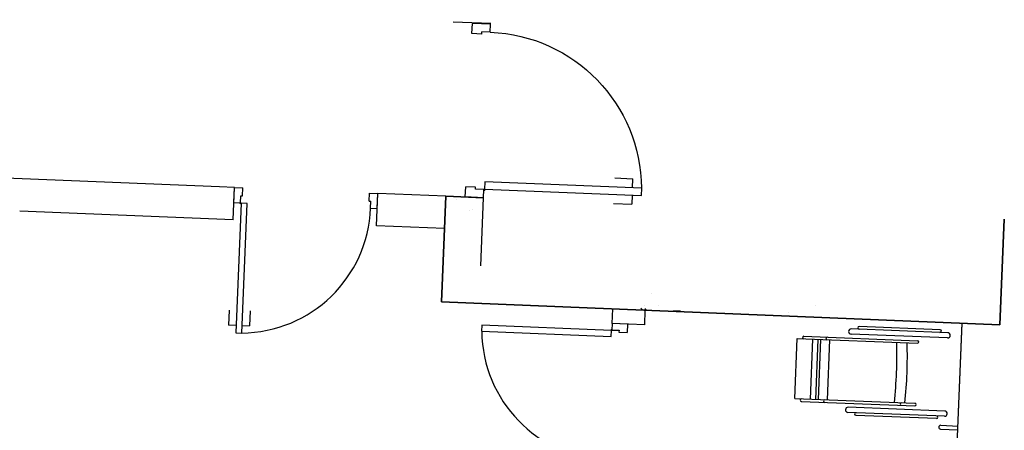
# Model space of a CAD drawing. Header units: millimetres. Extents: x 941089 to 2922714, y 799810 to 1997150.
# Tile 93 of 99: x 1008647 to 1015165, y 972244 to 974963. Entities that reach past the tile are written whole.
import ezdxf

# ---------------------------------------------------------------- set-up
doc = ezdxf.new("R2010")
doc.units = ezdxf.units.MM
doc.header["$LTSCALE"] = 10
doc.linetypes.add('DASHDOT', pattern=[1, 0.5, -0.25, 0, -0.25])
for name, color, linetype in [('FO-00$0$COLS-00$1$CONC-SECTION', 6, 'Continuous'), ('FO-00$0$COLS-00$1$HATCH', 22, 'Continuous'), ('FO-00$0$DOOR', 2, 'Continuous'), ('FO-00$0$PL-00$0$DOOR', 21, 'Continuous'), ('FO-00$0$PL-00$0$FITTINGS-BATHROOM', 21, 'Continuous'), ('FO-00$0$PL-00$0$WALL-INTERNAL', 21, 'Continuous'), ('FO-00$0$PL-00$1$WALL-INTERNAL', 4, 'Continuous'), ('FO-00$0$PL-01$0$DOOR', 2, 'Continuous'), ('FO-00$0$PL-ext-00$0$WALL-INTERNAL', 21, 'Continuous'), ('FO-00$0$WALL-INTERNAL', 4, 'Continuous'), ('REVISION', 1, 'DASHDOT')]:
    doc.layers.add(name, color=color, linetype=linetype)

# ---------------------------------------------------------------- blocks, each defined once
blk = doc.blocks.new('FO-00$0$PL-01$0$DOOR-950-flat-1-flat-2')
at = {"layer": 'FO-00$0$PL-01$0$DOOR'}
for p, q in [((29.4, 915.7), (79.3, 918.8)), ((85.6, 819), (79.3, 918.8)), ((-10.5, 913.2), (-60.4, 910)), ((-54.1, 810.2), (-60.4, 910)), ((888.9, 109.5), (900.8, 110.3)), ((888.9, 109.5), (892.2, 56.5)), ((897.9, 157), (941.8, 159.8)), ((897.9, 157), (900.8, 110.3)), ((941.8, 159.8), (948.1, 60)), ((-6.3, 99.8), (37.9, 102.6)), ((-6.3, 99.8), (0, 0)), ((37.6, 102.6), (40.6, 55.8)), ((40.6, 55.8), (52.5, 56.6)), ((52.5, 56.6), (55.9, 3.5)), ((892.2, 56.5), (948.1, 60)), ((0, 0), (55.9, 3.5))]:
    blk.add_line(p, q, dxfattribs=at)
blk.add_lwpolyline([(80.5, 108.4), (40.6, 105.9), (-13.7, 963.1), (26.2, 965.6)], close=True, dxfattribs=at)
blk.add_circle((37.6, 105.6), 3, dxfattribs=at)
blk.add_arc((37.6, 102.6), 862, 3.6209, 90.7506, dxfattribs=at)
blk = doc.blocks.new('FO-00')
at = {"layer": 'FO-00$0$COLS-00$1$CONC-SECTION'}
blk.add_lwpolyline([(1015164.5, 973642.7), (1015135.8, 972943.3), (1011438.9, 973094.8), (1011467.6, 973794.9)], dxfattribs=at)
at = {"layer": 'FO-00$0$COLS-00$1$HATCH'}
for p, q in [((1011540.4, 973775.8), (1011540.4, 973775.8)), ((1011623.8, 973698.2), (1011623.8, 973698.2)), ((1011642.5, 973704.2), (1011642.5, 973704.2)), ((1012825.8, 973150.9), (1012825.8, 973150.9)), ((1012771.1, 973040.2), (1012758.3, 973053.4)), ((1012795.8, 973042.4), (1012768.6, 973040.3)), ((1012779.6, 973069.8), (1012779.6, 973069.8)), ((1012786.8, 973039.5), (1012788.9, 973050.6)), ((1012878.6, 973073), (1012878.6, 973073)), ((1013021.6, 973034.2), (1012973, 973033.7)), ((1013915.6, 973067.7), (1013915.6, 973067.7)), ((1012976.2, 973031.8), (1012974.8, 973033.5)), ((1013735.4, 973027.5), (1013735.4, 973027.5))]:
    blk.add_line(p, q, dxfattribs=at)
at = {"layer": 'FO-00$0$PL-00$0$DOOR', "color": 21}
for p, q in [((1010064.8, 973752.3), (1010068.9, 973852.2)), ((1010068.9, 973852.2), (1010124.8, 973849.9)), ((1010122.7, 973796.8), (1010124.8, 973849.9)), ((1010064.8, 973752.3), (1010109.1, 973750.5)), ((1010108.7, 973750.5), (1010110.7, 973797.3)), ((1010110.7, 973797.3), (1010122.7, 973796.8)), ((1010959.9, 973762.4), (1010962.1, 973815.5)), ((1010959.9, 973762.4), (1010971.9, 973761.9)), ((1010962.1, 973815.5), (1011018.1, 973813.2)), ((1010970, 973715.1), (1010971.9, 973761.9)), ((1011014, 973713.3), (1011018.1, 973813.2)), ((1010970, 973715.1), (1011014, 973713.3)), ((1010032.7, 973041), (1010028.6, 972941.1)), ((1010172.5, 973035.3), (1010168.4, 972935.4)), ((1010078.5, 972939.1), (1010028.6, 972941.1)), ((1010118.5, 972937.4), (1010168.4, 972935.4)), ((1012569.2, 972952.4, 0), (1012567.4, 972908.1, 0)), ((1012567.4, 972908.4, 0), (1012614.2, 972906.5, 0)), ((1012669.1, 972948.3, 0), (1012569.2, 972952.4, 0)), ((1012614.2, 972906.5, 0), (1012613.8, 972894.5, 0)), ((1012669.1, 972948.3, 0), (1012666.9, 972892.4, 0)), ((1012613.8, 972894.5, 0), (1012666.9, 972892.4, 0))]:
    blk.add_line(p, q, dxfattribs=at)
blk.add_lwpolyline([(1010151.7, 973745.6), (1010111.8, 973747.3), (1010076.5, 972889.1), (1010116.4, 972887.5)], close=True, dxfattribs=at)
at = {"layer": 'FO-00$0$PL-00$0$DOOR', "color": 21, "elevation": 0}
blk.add_lwpolyline([(1012562.5, 972865.4), (1012564.2, 972905.4), (1011706, 972940.4), (1011704.4, 972900.5)], close=True, dxfattribs=at)
at = {"layer": 'FO-00$0$PL-00$0$DOOR', "color": 21}
for centre in [(1010108.8, 973747.5), (1012564.4, 972908.4, 0)]:
    blk.add_circle(centre, 3, dxfattribs=at)
for centre, start, end in [((1010108.7, 973750.5), 270.51366, 357.6434), ((1012567.4, 972908.4, 0), 180.53354, 267.66328)]:
    blk.add_arc(centre, 862, start, end, dxfattribs=at)
at = {"layer": 'FO-00$0$PL-00$0$FITTINGS-BATHROOM', "color": 21}
for p, q in [((1014790.6, 972890.4, 0), (1014151.5, 972915.7, 0)), ((1014739.4, 972909.7, 0), (1014204, 972930.9, 0)), ((1013778.5, 972454.7, 0), (1013794.3, 972852, 0)), ((1013794.3, 972852, 0), (1014588.9, 972820.6, 0)), ((1013838.1, 972867.6, 0), (1014589.5, 972837.8, 0)), ((1013882.2, 972450.6, 0), (1013897.9, 972847.9, 0)), ((1013916.7, 972449.3, 0), (1013932.5, 972846.5, 0)), ((1013934, 972448.6, 0), (1013949.7, 972845.9, 0)), ((1013994.5, 972446.2, 0), (1014010.2, 972843.5, 0)), ((1014789.2, 972855.9, 0), (1014150.1, 972881.2, 0)), ((1013778.5, 972454.7, 0), (1014573.1, 972423.3, 0)), ((1013821, 972435.7, 0), (1014572.4, 972406, 0)), ((1014770.1, 972372.2, 0), (1014130.9, 972397.5, 0)), ((1014768.7, 972337.7, 0), (1014129.6, 972363, 0)), ((1014716.2, 972322.4, 0), (1014180.7, 972343.6, 0)), ((1014742.6, 972252.5, 0), (1014857.5, 972248, 0)), ((1014742.6, 972252.5, 0), (1014857.5, 972248, 0)), ((1014743.6, 972277.5, 0), (1014858.5, 972273, 0)), ((1014743.6, 972277.5, 0), (1014858.5, 972273, 0))]:
    blk.add_line(p, q, dxfattribs=at)
for centre, radius, start, end in [((1014150.8, 972898.5, 0), 17.3, 87.73255, 267.73255), ((1014203.6, 972922.3, 0), 8.64, 87.73255, 267.73255), ((1014739.1, 972901.1, 0), 8.64, 267.73255, 87.73255), ((1013837.8, 972858.9, 0), 8.64, 87.73255, 267.73255), ((1013992.5, 972852.8, 0), 8.64, 87.73255, 267.73255), ((1014789.9, 972873.1, 0), 17.3, 267.73255, 87.73255), ((1011601.8, 972739.9, 0), 2851.9, 353.7353, 1.7298), ((1011670.9, 972737.1, 0), 2851.9, 353.7353, 1.7298), ((1014589.2, 972829.2, 0), 8.64, 267.73255, 87.73255), ((1013821.4, 972444.4, 0), 8.64, 87.73255, 267.73255), ((1013976.1, 972438.3, 0), 8.64, 87.73255, 267.73255), ((1014130.3, 972380.2, 0), 17.3, 87.73255, 267.73255), ((1014483.2, 972418.2, 0), 8.64, 87.73255, 267.73255), ((1014572.8, 972414.6, 0), 8.64, 267.73255, 87.73255), ((1014181.1, 972352.3, 0), 8.64, 87.73255, 267.73255), ((1014716.5, 972331.1, 0), 8.64, 267.73255, 87.73255), ((1014769.4, 972354.9, 0), 17.3, 267.73255, 87.73255), ((1014743.1, 972265, 0), 12.5, 87.73255, 267.73255), ((1014743.1, 972265, 0), 12.5, 87.73255, 267.73255)]:
    blk.add_arc(centre, radius, start, end, dxfattribs=at)
at = {"layer": 'FO-00$0$PL-00$0$WALL-INTERNAL', "color": 21}
for p, q in [((1011467.6, 973794.9), (1011438.9, 973094.8)), ((1011717.4, 973784.6), (1011467.6, 973794.9)), ((1011467.6, 973794.9), (1011717.4, 973784.6)), ((1011699, 973334.3), (1011717.4, 973784.6)), ((1015135.8, 972943.3), (1015164.4, 973642.7)), ((1012569, 972952.4), (1012573, 973048.5)), ((1012783.9, 972943.6), (1012787.8, 973039.7)), ((1012783.9, 972943.6, 0), (1012569.1, 972952.4, 0))]:
    blk.add_line(p, q, dxfattribs=at)
at = {"layer": 'FO-00$0$PL-00$1$WALL-INTERNAL'}
blk.add_line((1014818.9, 971319.4, 0), (1014886.1, 972953.5), dxfattribs=at)
at = {"layer": 'FO-00$0$PL-ext-00$0$WALL-INTERNAL', "color": 21}
for p, q in [((1011467.6, 973794.9), (1011438.9, 973094.8)), ((1011467.6, 973794.9), (1011717.4, 973784.6)), ((1011699, 973334.3), (1011717.4, 973784.6)), ((1015135.8, 972943.3), (1015164.4, 973642.7)), ((1011438.9, 973094.8), (1014886, 972953.5))]:
    blk.add_line(p, q, dxfattribs=at)
at = {"layer": 'FO-00$0$WALL-INTERNAL'}
for p, q in [((1011764.9, 974936.8), (1011515.1, 974947.1)), ((1009969, 973856.5), (1005395.2, 974044.8)), ((1010068.9, 973852.4, 0), (1009969, 973856.5)), ((1010060, 973637.6, 0), (1010068.9, 973852.4, 0)), ((1011009.2, 973598.4, 0), (1011018.1, 973813.2, 0)), ((1011467.6, 973794.9), (1011018.1, 973813.4, 0)), ((1011467.6, 973794.9), (1011438.9, 973094.8)), ((1011699, 973334.3), (1011716.3, 973784.6)), ((1010060, 973637.6, 0), (1008646.8, 973695.8)), ((1015135.8, 972943.3), (1015164.4, 973642.7)), ((1011458.8, 973580), (1011009.2, 973598.5, 0)), ((1011438.9, 973094.8), (1015135.8, 972943.3)), ((1014818.6, 971319.4, 0), (1014886.1, 972956.7)), ((1014818.9, 971319.4, 0), (1014886.1, 972953.5)), ((1014818.9, 971319.4, 0), (1014886.1, 972953.5))]:
    blk.add_line(p, q, dxfattribs=at)
at = {"layer": 'FO-00$0$DOOR', "xscale": -1.210526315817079, "yscale": 1.210526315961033, "zscale": 1.210526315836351, "rotation": 271.2836849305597}
blk.add_blockref('FO-00$0$PL-01$0$DOOR-950-flat-1-flat-2', (1011596.5, 973789.5), dxfattribs=at)

msp = doc.modelspace()

# ---------------------------------------------------------------- block references
at = {"layer": 'REVISION'}
msp.add_blockref('FO-00', (0, 0), dxfattribs=at)

doc.saveas('drawing.dxf')
